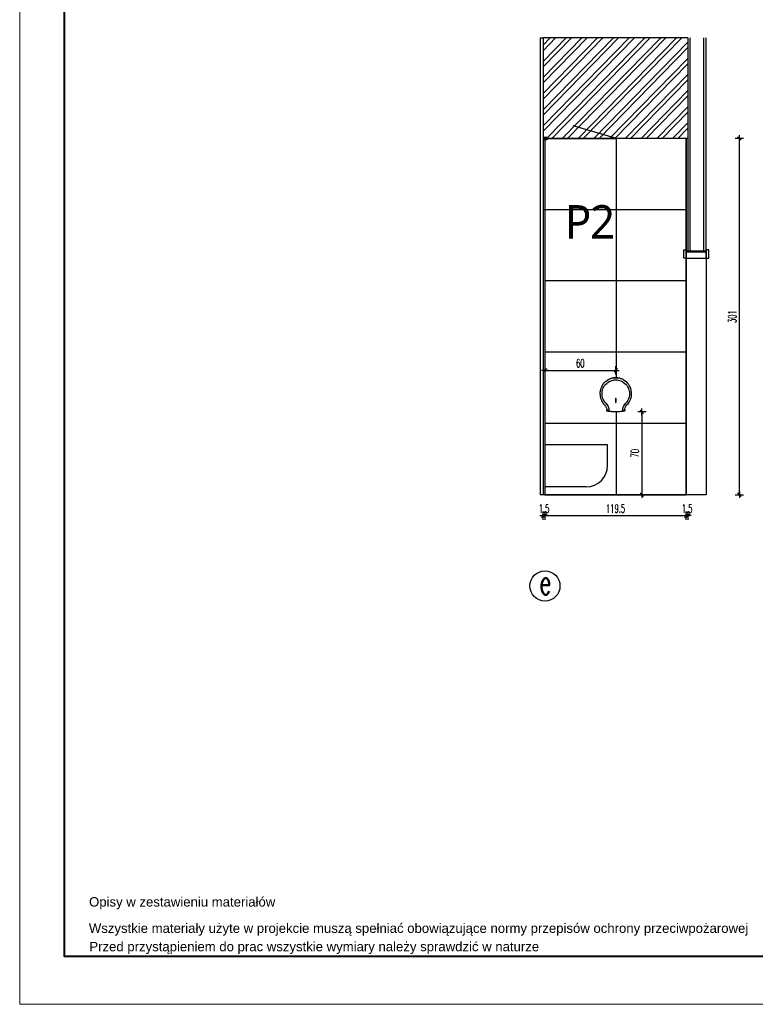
# Model space of a CAD drawing. Header units: centimetres. Extents: x -15121 to 30567, y -60641 to 0.
# Tile 49 of 256: x 3690 to 4312, y -27541 to -26709. Entities that reach past the tile are written whole.
import ezdxf

# ---------------------------------------------------------------- set-up
doc = ezdxf.new("R2010")
doc.units = ezdxf.units.CM
doc.header["$LTSCALE"] = 60
doc.layers.add('A Obramowanie', color=7, linetype='Continuous', lineweight=15, plot=False)
doc.layers.add('A Ramka', color=5, linetype='Continuous', lineweight=40)
doc.layers.add('AIKA tabelka ogólna 25', color=7, linetype='Continuous', lineweight=20)
for name, color, linetype in [('AIKA oznaczenia okładzin', 5, 'Continuous'), ('AIKA oznaczenia widoków', 30, 'Continuous'), ('AIKA powierzchnie', 6, 'Continuous'), ('AIKA sanitariaty', 7, 'Continuous'), ('AIKA sufity podwieszane', 8, 'Continuous'), ('AIKA TYNK', 5, 'Continuous'), ('AIKA widoki wymiarowanie', 7, 'Continuous'), ('AIKA widokowe', 7, 'Continuous'), ('widokowe', 7, 'Continuous')]:
    doc.layers.add(name, color=color, linetype=linetype)
doc.styles.add('Annotative', font='arial.ttf')
doc.styles.add('RomanS', font='romans.shx')
doc.styles.add('SŁAWKA', font='simplex.shx', dxfattribs={"height": 12.5})
doc.styles.add('wymiar', font='txt.shx', dxfattribs={"width": 0.6})
doc.dimstyles.new('Dwudziestka', dxfattribs={"dimtxt": 7, "dimasz": 0.7, "dimexe": 5, "dimexo": 0, "dimgap": 2.5, "dimtad": 1, "dimtoh": 1, "dimdec": 3, "dimrnd": 0.5, "dimdsep": 46, "dimtxsty": 'wymiar', "dimblk": 'znacznik', "dimcen": 0, "dimdle": 5, "dimse1": 1, "dimse2": 1, "dimclrd": 256, "dimclre": 256, "dimclrt": 256, "dimadec": 0, "dimazin": 0, "dimtfac": 0.4, "dimtdec": 3, "dimtix": 1, "dimtofl": 0, "dimtmove": 2, "dimatfit": 3, "dimldrblk": 'znacznik', "dimfxl": 1, "dimtolj": 1, "dimarcsym": 0})

# ---------------------------------------------------------------- blocks, each defined once
blk = doc.blocks.new('sl dozownik papieru widok')
at = {"layer": 'AIKA sanitariaty', "extrusion": (0, 1, 0)}
for p, q in [((3.5, 12.01), (3.5, 11.98)), ((3.5, 12.01), (3.56, 12.01)), ((3.63, 12.05), (3.58, 12.14)), ((15.42, 12.14), (15.37, 12.05)), ((15.44, 12.01), (15.5, 12.01)), ((15.5, 11.98), (15.5, 12.01)), ((9.2, -7.1), (9.2, -4.4)), ((9.8, -4.4), (9.8, -7.1)), ((1.8, -14), (1.8, -14.1)), ((1.8, -14.1), (1.8, -14.2)), ((2, -14.23), (3.67, -14.23)), ((2, -14.23), (2, -14.77)), ((3.67, -15.02), (3.67, -14.23)), ((15.33, -14.23), (15.33, -15.02)), ((15.33, -14.23), (17, -14.23)), ((17, -14.77), (17, -14.23)), ((17.2, -14.1), (17.2, -14)), ((17.2, -14.2), (17.2, -14.1))]:
    blk.add_line(p, q, dxfattribs=at)
at = {"layer": 'AIKA sanitariaty'}
for centre, radius, start, end in [((9.5, 0), 13.4, 117.23383, 143.20323), ((9.17, 0), 11.4, 117.03569, 143.57479), ((3.65, 12.01), 0.15, 117.664, 180), ((9.5, 0.85), 12.75, 62.336, 117.664), ((9.5, 0.85), 12.6, 69.60706, 110.39294), ((9.83, 0), 11.4, 36.42521, 62.96431), ((15.35, 12.01), 0.15, 0, 62.336), ((9.5, 0), 13.4, 36.79677, 62.76617), ((9.5, 0), 13.4, 216.79677, 225.05176), ((9.17, 0), 11.4, 216.42521, 225.05176), ((-5.03, -14.23), 8.7, 0, 45.05176), ((24.03, -14.23), 8.7, 134.94824, 180), ((9.83, 0), 11.4, 314.94824, 323.57479), ((9.5, 0), 13.4, 314.94824, 323.20323), ((-4.7, -14.23), 6.7, 0, 45.05176), ((2.2, -14), 0.4, 123.92488, 180), ((2.2, -14.2), 0.4, 180, 240), ((9.5, 29.6), 45, 262.5597, 262.97963), ((9.5, 29.6), 45, 277.02037, 277.4403), ((23.7, -14.23), 6.7, 134.94824, 180), ((16.8, -14.2), 0.4, 300, 0), ((16.8, -14), 0.4, 0, 56.07512)]:
    blk.add_arc(centre, radius, start, end, dxfattribs=at)
for points, knots in [([(3.37, 11.91), (3.71, 12.09), (4.05, 12.25), (5.18, 12.71), (5.98, 12.95), (7.43, 13.26), (8.08, 13.34), (8.99, 13.39), (9.24, 13.4), (9.5, 13.4)], [665.068332, 665.068332, 665.068332, 665.068332, 674.873359, 674.873359, 696.15174, 696.15174, 712.840829, 712.840829, 719.36757, 719.36757, 719.36757, 719.36757]), ([(3.99, 10.15), (3.99, 10.15), (3.99, 10.15), (4, 10.14), (4, 10.13), (4, 10.11)], [25.154736, 25.154736, 25.154736, 25.154736, 25.2068571, 25.2068571, 25.5412471, 25.5412471, 25.5412471, 25.5412471]), ([(4, 10.11), (4.32, 10.27), (4.64, 10.42), (5.65, 10.81), (6.36, 11.02), (7.66, 11.28), (8.24, 11.35), (9.05, 11.39), (9.27, 11.4), (9.5, 11.4)], [664.576978, 664.576978, 664.576978, 664.576978, 674.873359, 674.873359, 696.15174, 696.15174, 712.840829, 712.840829, 719.36757, 719.36757, 719.36757, 719.36757]), ([(9.5, 13.4), (9.94, 13.4), (10.37, 13.38), (11.24, 13.29), (11.67, 13.23), (12.52, 13.06), (12.95, 12.96), (13.78, 12.71), (14.19, 12.56), (14.95, 12.25), (15.29, 12.09), (15.63, 11.91)], [719.36757, 719.36757, 719.36757, 719.36757, 730.491124, 730.491124, 741.614678, 741.614678, 752.738229, 752.738229, 763.861781, 763.861781, 773.666807, 773.666807, 773.666807, 773.666807]), ([(9.5, 11.4), (9.89, 11.4), (10.28, 11.38), (11.05, 11.31), (11.43, 11.26), (12.19, 11.11), (12.57, 11.02), (13.31, 10.81), (13.67, 10.69), (14.36, 10.42), (14.68, 10.27), (15, 10.11)], [719.36757, 719.36757, 719.36757, 719.36757, 730.491124, 730.491124, 741.614678, 741.614678, 752.738229, 752.738229, 763.861781, 763.861781, 774.158161, 774.158161, 774.158161, 774.158161]), ([(15, 10.11), (15, 10.13), (15, 10.14), (15.01, 10.15), (15.01, 10.15), (15.01, 10.15)], [0, 0, 0, 0, 0.3582778, 0.3582778, 0.4217256, 0.4217256, 0.4217256, 0.4217256]), ([(-1.23, -8.03), (-1.54, -7.61), (-1.83, -7.18), (-2.51, -6), (-2.87, -5.22), (-3.3, -4), (-3.42, -3.57), (-3.63, -2.71), (-3.71, -2.28), (-3.86, -1.23), (-3.9, -0.62), (-3.9, 0), (-3.9, 0.87), (-3.82, 1.74), (-3.48, 3.44), (-3.23, 4.27), (-2.62, 5.77), (-2.28, 6.44), (-1.68, 7.4), (-1.46, 7.72), (-1.23, 8.03)], [645.898161, 645.898161, 645.898161, 645.898161, 659.198751, 659.198751, 681.041528, 681.041528, 692.345125, 692.345125, 703.648717, 703.648717, 719.365815, 719.365815, 719.365815, 741.542046, 741.542046, 763.718271, 763.718271, 782.93566, 782.93566, 792.832229, 792.832229, 792.832229, 792.832229]), ([(-0.03, -6.85), (-0.31, -6.49), (-0.57, -6.12), (-1.19, -5.1), (-1.5, -4.44), (-1.88, -3.4), (-1.99, -3.04), (-2.18, -2.31), (-2.25, -1.94), (-2.38, -1.05), (-2.42, -0.52), (-2.42, 0), (-2.42, 0.74), (-2.34, 1.48), (-2.05, 2.93), (-1.82, 3.64), (-1.28, 4.91), (-0.97, 5.48), (-0.44, 6.3), (-0.24, 6.58), (-0.03, 6.85)], [645.629, 645.629, 645.629, 645.629, 659.198751, 659.198751, 681.041528, 681.041528, 692.345125, 692.345125, 703.648717, 703.648717, 719.365815, 719.365815, 719.365815, 741.542046, 741.542046, 763.718271, 763.718271, 782.93566, 782.93566, 793.101387, 793.101387, 793.101387, 793.101387]), ([(-0.03, 6.85), (-0.03, 6.85), (-0.02, 6.85), (-0.02, 6.84), (-0.01, 6.83), (-0.01, 6.82), (0, 6.81), (0, 6.79), (0, 6.78), (0, 6.77)], [125.169211, 125.169211, 125.169211, 125.169211, 125.262842, 125.262842, 125.558179, 125.558179, 125.889339, 125.889339, 126.290447, 126.290447, 126.290447, 126.290447]), ([(19, 6.77), (19, 6.78), (19, 6.8), (19.01, 6.83), (19.01, 6.83), (19.02, 6.84), (19.02, 6.85), (19.03, 6.85)], [0, 0, 0, 0, 0.4713843, 0.4713843, 0.7522977, 0.7522977, 0.8768388, 0.8768388, 0.8768388, 0.8768388]), ([(19.03, 6.85), (19.31, 6.49), (19.57, 6.12), (20.19, 5.1), (20.5, 4.44), (20.88, 3.4), (20.99, 3.04), (21.18, 2.31), (21.25, 1.94), (21.38, 1.05), (21.42, 0.52), (21.42, 0), (21.42, -0.74), (21.34, -1.48), (21.05, -2.93), (20.82, -3.64), (20.28, -4.91), (19.97, -5.48), (19.44, -6.3), (19.24, -6.58), (19.03, -6.85)], [645.629, 645.629, 645.629, 645.629, 659.198751, 659.198751, 681.041661, 681.041661, 692.345192, 692.345192, 703.648717, 703.648717, 719.365815, 719.365815, 719.365815, 741.542046, 741.542046, 763.718271, 763.718271, 782.936343, 782.936343, 793.101387, 793.101387, 793.101387, 793.101387]), ([(20.23, 8.03), (20.54, 7.61), (20.83, 7.18), (21.51, 6), (21.87, 5.22), (22.3, 4), (22.42, 3.57), (22.63, 2.71), (22.71, 2.28), (22.86, 1.23), (22.9, 0.62), (22.9, 0), (22.9, -0.87), (22.82, -1.74), (22.48, -3.44), (22.23, -4.27), (21.62, -5.77), (21.28, -6.44), (20.68, -7.4), (20.46, -7.72), (20.23, -8.03)], [645.89816, 645.89816, 645.89816, 645.89816, 659.198751, 659.198751, 681.041661, 681.041661, 692.345192, 692.345192, 703.648717, 703.648717, 719.365815, 719.365815, 719.365815, 741.542046, 741.542046, 763.718271, 763.718271, 782.936343, 782.936343, 792.832229, 792.832229, 792.832229, 792.832229]), ([(0, -6.77), (0, -6.78), (0, -6.8), (-0.01, -6.83), (-0.01, -6.83), (-0.02, -6.84), (-0.02, -6.85), (-0.03, -6.85)], [0, 0, 0, 0, 0.4713843, 0.4713843, 0.7522977, 0.7522977, 0.8768388, 0.8768388, 0.8768388, 0.8768388]), ([(9.2, -4.4), (9.2, -4.38), (9.2, -4.36), (9.21, -4.32), (9.22, -4.3), (9.23, -4.27), (9.24, -4.25), (9.26, -4.22), (9.27, -4.2), (9.3, -4.17), (9.32, -4.16), (9.35, -4.14), (9.37, -4.13), (9.4, -4.12), (9.42, -4.11), (9.46, -4.1), (9.48, -4.1), (9.5, -4.1)], [9.040508, 9.040508, 9.040508, 9.040508, 9.60554, 9.60554, 10.170572, 10.170572, 10.735604, 10.735604, 11.300635, 11.300635, 11.865667, 11.865667, 12.430699, 12.430699, 12.995731, 12.995731, 13.560763, 13.560763, 13.560763, 13.560763]), ([(9.5, -7.4), (9.48, -7.4), (9.46, -7.4), (9.42, -7.39), (9.4, -7.38), (9.37, -7.37), (9.35, -7.36), (9.32, -7.34), (9.3, -7.33), (9.27, -7.3), (9.26, -7.28), (9.24, -7.25), (9.23, -7.23), (9.22, -7.2), (9.21, -7.18), (9.2, -7.14), (9.2, -7.12), (9.2, -7.1)], [4.520254, 4.520254, 4.520254, 4.520254, 5.085286, 5.085286, 5.650318, 5.650318, 6.215349, 6.215349, 6.780381, 6.780381, 7.345413, 7.345413, 7.910445, 7.910445, 8.475477, 8.475477, 9.040508, 9.040508, 9.040508, 9.040508]), ([(9.5, -4.1), (9.52, -4.1), (9.54, -4.1), (9.58, -4.11), (9.6, -4.12), (9.63, -4.13), (9.65, -4.14), (9.68, -4.16), (9.7, -4.17), (9.73, -4.2), (9.74, -4.22), (9.76, -4.25), (9.77, -4.27), (9.78, -4.3), (9.79, -4.32), (9.8, -4.36), (9.8, -4.38), (9.8, -4.4)], [-4.520254, -4.520254, -4.520254, -4.520254, -3.955222, -3.955222, -3.390191, -3.390191, -2.825159, -2.825159, -2.260127, -2.260127, -1.695095, -1.695095, -1.130064, -1.130064, -0.565032, -0.565032, 0, 0, 0, 0]), ([(9.8, -7.1), (9.8, -7.12), (9.8, -7.14), (9.79, -7.18), (9.78, -7.2), (9.77, -7.23), (9.76, -7.25), (9.74, -7.28), (9.73, -7.3), (9.7, -7.33), (9.68, -7.34), (9.65, -7.36), (9.63, -7.37), (9.6, -7.38), (9.58, -7.39), (9.54, -7.4), (9.52, -7.4), (9.5, -7.4)], [0, 0, 0, 0, 0.565032, 0.565032, 1.130064, 1.130064, 1.695095, 1.695095, 2.260127, 2.260127, 2.825159, 2.825159, 3.390191, 3.390191, 3.955222, 3.955222, 4.520254, 4.520254, 4.520254, 4.520254]), ([(19.03, -6.85), (19.03, -6.85), (19.02, -6.85), (19.02, -6.84), (19.01, -6.83), (19.01, -6.82), (19, -6.81), (19, -6.79), (19, -6.78), (19, -6.77)], [125.169211, 125.169211, 125.169211, 125.169211, 125.262842, 125.262842, 125.558179, 125.558179, 125.889339, 125.889339, 126.290447, 126.290447, 126.290447, 126.290447]), ([(2, -14.77), (2, -14.77), (2.01, -14.77), (2.06, -14.78), (2.1, -14.79), (2.2, -14.8), (2.27, -14.81), (2.41, -14.84), (2.49, -14.85), (2.67, -14.88), (2.77, -14.89), (2.99, -14.93), (3.11, -14.94), (3.36, -14.98), (3.49, -15), (3.63, -15.02), (3.65, -15.02), (3.67, -15.02)], [60.506898, 60.506898, 60.506898, 60.506898, 64.273678, 64.273678, 68.040459, 68.040459, 71.80724, 71.80724, 75.574021, 75.574021, 79.379576, 79.379576, 83.185131, 83.185131, 86.990686, 86.990686, 87.56164, 87.56164, 87.56164, 87.56164]), ([(4, -15.06), (4.24, -15.09), (4.48, -15.12), (5.23, -15.2), (5.75, -15.25), (6.81, -15.32), (7.34, -15.35), (8.42, -15.39), (8.96, -15.4), (9.5, -15.4)], [7.774572, 7.774572, 7.774572, 7.774572, 14.878773, 14.878773, 29.757545, 29.757545, 44.636318, 44.636318, 59.515091, 59.515091, 59.515091, 59.515091]), ([(9.5, -15.4), (10.04, -15.4), (10.58, -15.39), (11.66, -15.35), (12.19, -15.32), (13.25, -15.25), (13.77, -15.2), (14.52, -15.12), (14.76, -15.09), (15, -15.06)], [59.515091, 59.515091, 59.515091, 59.515091, 74.393864, 74.393864, 89.272636, 89.272636, 104.151409, 104.151409, 111.25561, 111.25561, 111.25561, 111.25561]), ([(15.33, -15.02), (15.35, -15.02), (15.37, -15.02), (15.51, -15), (15.64, -14.98), (15.89, -14.94), (16.01, -14.93), (16.23, -14.89), (16.33, -14.88), (16.51, -14.85), (16.59, -14.84), (16.73, -14.81), (16.8, -14.8), (16.9, -14.79), (16.94, -14.78), (16.99, -14.77), (17, -14.77), (17, -14.77)], [33.452155, 33.452155, 33.452155, 33.452155, 34.023109, 34.023109, 37.828664, 37.828664, 41.634219, 41.634219, 45.439774, 45.439774, 49.206555, 49.206555, 52.973336, 52.973336, 56.740117, 56.740117, 60.506898, 60.506898, 60.506898, 60.506898])]:
    blk.add_open_spline(points, degree=3, knots=knots, dxfattribs=at)
blk = doc.blocks.new('SL wc bok')
at = {"layer": 'AIKA sanitariaty'}
for p, q in [((53, 0), (0, 0)), ((0, 0), (0, -35.37)), ((53, -17.37), (53, 0))]:
    blk.add_line(p, q, dxfattribs=at)
blk.add_arc((35, -17.37), 18, 270, 0, dxfattribs=at)
at = {"layer": 'widokowe', "color": 7}
blk.add_line((35, -35.37), (0, -35.37), dxfattribs=at)
blk = doc.blocks.new('znacznik')
at = {"color": 0}
for points in [[(-4, 0), (4, 0)], [(0, -5), (0, 5)]]:
    blk.add_lwpolyline(points, dxfattribs=at)
at = {"color": 1}
blk.add_lwpolyline([(-2.1, -2.1), (2.1, 2.1)], dxfattribs=at)
blk = doc.blocks.new('*D6712')
at = {"layer": 'AIKA widoki wymiarowanie', "lineweight": -2, "transparency": 16777216}
for p, q in [((4131.64, -27128.1), (4130.94, -27128.1)), ((4134.54, -27128.1), (4135.24, -27128.1))]:
    blk.add_line(p, q, dxfattribs=at)
at = {"layer": 'Defpoints', "color": 0, "transparency": 16777216}
for p in [(4132.34, -27110.38), (4133.84, -27110.38), (4133.84, -27128.1)]:
    blk.add_point(p, dxfattribs=at)
at = {"layer": 'AIKA widoki wymiarowanie', "lineweight": -2, "transparency": 16777216, "xscale": 0.7, "yscale": 0.7, "zscale": 0.7}
blk.add_blockref('znacznik', (4132.34, -27128.1), dxfattribs=at)
at = {"layer": 'AIKA widoki wymiarowanie', "lineweight": -2, "transparency": 16777216, "xscale": 0.7, "yscale": 0.7, "zscale": 0.7, "rotation": 180}
blk.add_blockref('znacznik', (4133.84, -27128.1), dxfattribs=at)
at = {"layer": 'AIKA widoki wymiarowanie', "transparency": 16777216, "insert": (4133.09, -27122.1), "char_height": 7, "attachment_point": 5, "style": 'wymiar'}
blk.add_mtext('\\A1;1.5', dxfattribs=at)
blk = doc.blocks.new('*D6713')
at = {"layer": 'AIKA widoki wymiarowanie', "lineweight": -2, "transparency": 16777216}
blk.add_line((4134.54, -27128.1), (4252.64, -27128.1), dxfattribs=at)
at = {"layer": 'Defpoints', "color": 0, "transparency": 16777216}
for p in [(4133.84, -27110.38), (4253.34, -27110.38), (4253.34, -27128.1)]:
    blk.add_point(p, dxfattribs=at)
at = {"layer": 'AIKA widoki wymiarowanie', "lineweight": -2, "transparency": 16777216, "xscale": 0.7, "yscale": 0.7, "zscale": 0.7, "rotation": 180}
blk.add_blockref('znacznik', (4133.84, -27128.1), dxfattribs=at)
at = {"layer": 'AIKA widoki wymiarowanie', "lineweight": -2, "transparency": 16777216, "xscale": 0.7, "yscale": 0.7, "zscale": 0.7}
blk.add_blockref('znacznik', (4253.34, -27128.1), dxfattribs=at)
at = {"layer": 'AIKA widoki wymiarowanie', "transparency": 16777216, "insert": (4193.59, -27122.1), "char_height": 7, "attachment_point": 5, "style": 'wymiar'}
blk.add_mtext('\\A1;119.5', dxfattribs=at)
blk = doc.blocks.new('*D6714')
at = {"layer": 'AIKA widoki wymiarowanie', "lineweight": -2, "transparency": 16777216}
for p, q in [((4252.64, -27128.1), (4251.94, -27128.1)), ((4255.54, -27128.1), (4256.24, -27128.1))]:
    blk.add_line(p, q, dxfattribs=at)
at = {"layer": 'Defpoints', "color": 0, "transparency": 16777216}
for p in [(4254.84, -26899.96), (4253.34, -27110.38), (4254.84, -27128.1)]:
    blk.add_point(p, dxfattribs=at)
at = {"layer": 'AIKA widoki wymiarowanie', "lineweight": -2, "transparency": 16777216, "xscale": 0.7, "yscale": 0.7, "zscale": 0.7}
blk.add_blockref('znacznik', (4253.34, -27128.1), dxfattribs=at)
at = {"layer": 'AIKA widoki wymiarowanie', "lineweight": -2, "transparency": 16777216, "xscale": 0.7, "yscale": 0.7, "zscale": 0.7, "rotation": 180}
blk.add_blockref('znacznik', (4254.84, -27128.1), dxfattribs=at)
at = {"layer": 'AIKA widoki wymiarowanie', "transparency": 16777216, "insert": (4254.09, -27122.1), "char_height": 7, "attachment_point": 5, "style": 'wymiar'}
blk.add_mtext('\\A1;1.5', dxfattribs=at)
blk = doc.blocks.new('*D6715')
at = {"layer": 'AIKA widoki wymiarowanie', "lineweight": -2, "transparency": 16777216}
blk.add_line((4134.54, -27005.29), (4193.07, -27005.29), dxfattribs=at)
at = {"layer": 'Defpoints', "color": 0, "transparency": 16777216}
for p in [(4193.77, -27005.29), (4133.84, -27038.79), (4193.77, -27040.38)]:
    blk.add_point(p, dxfattribs=at)
at = {"layer": 'AIKA widoki wymiarowanie', "lineweight": -2, "transparency": 16777216, "xscale": 0.7, "yscale": 0.7, "zscale": 0.7, "rotation": 180}
blk.add_blockref('znacznik', (4133.84, -27005.29), dxfattribs=at)
at = {"layer": 'AIKA widoki wymiarowanie', "lineweight": -2, "transparency": 16777216, "xscale": 0.7, "yscale": 0.7, "zscale": 0.7}
blk.add_blockref('znacznik', (4193.77, -27005.29), dxfattribs=at)
at = {"layer": 'AIKA widoki wymiarowanie', "transparency": 16777216, "insert": (4163.8, -26999.29), "char_height": 7, "attachment_point": 5, "style": 'wymiar'}
blk.add_mtext('\\A1;60', dxfattribs=at)
blk = doc.blocks.new('*D6716')
at = {"layer": 'AIKA widoki wymiarowanie', "lineweight": -2, "transparency": 16777216}
blk.add_line((4215.87, -27041.07), (4215.87, -27109.68), dxfattribs=at)
at = {"layer": 'Defpoints', "color": 0, "transparency": 16777216}
for p in [(4194.04, -27040.37), (4194.04, -27110.38), (4215.87, -27110.38)]:
    blk.add_point(p, dxfattribs=at)
at = {"layer": 'AIKA widoki wymiarowanie', "lineweight": -2, "transparency": 16777216, "xscale": 0.7, "yscale": 0.7, "zscale": 0.7}
for p, rotation in [((4215.87, -27040.37), 90), ((4215.87, -27110.38), 270)]:
    blk.add_blockref('znacznik', p, dxfattribs=dict(at, rotation=rotation))
at = {"layer": 'AIKA widoki wymiarowanie', "transparency": 16777216, "insert": (4209.87, -27075.37), "char_height": 7, "attachment_point": 5, "rotation": 90, "style": 'wymiar'}
blk.add_mtext('\\A1;70', dxfattribs=at)
blk = doc.blocks.new('*D6717')
at = {"layer": 'AIKA widoki wymiarowanie', "lineweight": -2, "transparency": 16777216}
blk.add_line((4298.27, -27109.68), (4298.27, -26810.08), dxfattribs=at)
at = {"layer": 'Defpoints', "color": 0, "transparency": 16777216}
for p in [(4242.84, -26809.38), (4298.27, -26809.38), (4242.84, -27110.38)]:
    blk.add_point(p, dxfattribs=at)
at = {"layer": 'AIKA widoki wymiarowanie', "lineweight": -2, "transparency": 16777216, "xscale": 0.7, "yscale": 0.7, "zscale": 0.7}
for p, rotation in [((4298.27, -26809.38), 90), ((4298.27, -27110.38), 270)]:
    blk.add_blockref('znacznik', p, dxfattribs=dict(at, rotation=rotation))
at = {"layer": 'AIKA widoki wymiarowanie', "transparency": 16777216, "insert": (4292.27, -26959.88), "char_height": 7, "attachment_point": 5, "rotation": 90, "style": 'wymiar'}
blk.add_mtext('\\A1;301', dxfattribs=at)

msp = doc.modelspace()

# ---------------------------------------------------------------- hatches: boundary and pattern name
at = {"layer": 'AIKA sufity podwieszane', "transparency": 33554610}
h = msp.add_hatch(dxfattribs=at)
h.set_pattern_fill('ANSI32', color=8, angle=0.6)
h.set_pattern_definition([(45.6, (-6699.418, 2e-11), (-6.8053523, 6.6642933), []), (45.6, (-6694.928, 0.047), (-6.8053523, 6.6642933), [])])
h.paths.add_polyline_path([(4254.8432, -26724.3753), (4132.3432, -26724.3753), (4132.3432, -26809.3753), (4132.8767, -26809.3753, -1), (4135.8767, -26809.3753), (4254.8432, -26809.3753)])

# ---------------------------------------------------------------- linework, layer by layer
at = {"layer": 'A Obramowanie', "transparency": 33554610}
msp.add_lwpolyline([(5922.788, -27541.1294), (3689.6487, -27541.1294), (3689.6487, -25975.0194), (5922.788, -25975.0194)], close=True, dxfattribs=at)
at = {"layer": 'A Ramka', "transparency": 33554610}
msp.add_lwpolyline([(5885.193, -26015.5744), (3727.2437, -26015.5744), (3727.2437, -27500.5744), (5885.193, -27500.5744)], close=True, dxfattribs=at)
at = {"layer": 'AIKA oznaczenia widoków'}
msp.add_circle((4133.8366, -27187.5307), 12.7586, dxfattribs=at)
at = {"layer": 'AIKA powierzchnie', "color": 2}
msp.add_lwpolyline([(4253.3432, -26809.3753), (4133.8366, -26809.3753), (4133.8366, -27110.3753), (4253.3432, -27110.3753)], close=True, dxfattribs=at)
at = {"layer": 'AIKA TYNK'}
for p, q in [((4254.8432, -26724.3753), (4132.3432, -26724.3753)), ((4132.3432, -26724.3753), (4132.3432, -27110.3753)), ((4254.8432, -26724.3753), (4254.8432, -26904.3753)), ((4270.3432, -26904.3753), (4270.3432, -26724.3753)), ((4254.8432, -26809.3753), (4132.3432, -26809.3753)), ((4253.3432, -26904.3753), (4270.3432, -26904.3753)), ((4270.3432, -27110.3753), (4129.8432, -27110.3753))]:
    msp.add_line(p, q, dxfattribs=at)
at = {"layer": 'AIKA widokowe', "color": 8}
for p, q in [((4129.8432, -26724.3753), (4129.8432, -27110.3753)), ((4129.8432, -26724.3753), (4132.3432, -26724.3753)), ((4256.3432, -26724.3753), (4256.3432, -26904.3753)), ((4268.3432, -26904.3753), (4268.3432, -26724.3753)), ((4194.0366, -26809.3753), (4194.0366, -27011.5282)), ((4253.3432, -26869.5753), (4132.3432, -26869.5753)), ((4253.3432, -26929.7753), (4133.8366, -26929.7753)), ((4253.3432, -26989.9753), (4133.8366, -26989.9753)), ((4194.0366, -27040.3745), (4194.0366, -27110.3753)), ((4253.3432, -27050.1753), (4133.8366, -27050.1753)), ((4244.3432, -27110.3753), (4242.8432, -27110.3753))]:
    msp.add_line(p, q, dxfattribs=at)
at = {"layer": 'AIKA widokowe', "color": 7}
for p, q in [((4133.8366, -26809.3753), (4133.8366, -27110.3753)), ((4253.3432, -26809.3753), (4253.3432, -27110.3753)), ((4270.3432, -26910.3753), (4270.3432, -27110.3753))]:
    msp.add_line(p, q, dxfattribs=at)
at = {"layer": 'AIKA widokowe', "color": 6}
msp.add_lwpolyline([(4134.3767, -26809.3753), (4194.3767, -26809.3753), (4157.5977, -26798.5851)], dxfattribs=at)
at = {"layer": 'AIKA widokowe'}
for points in [[(4253.3432, -26910.3753), (4251.3432, -26910.3753), (4251.3432, -26903.3753), (4253.3432, -26903.3753)], [(4253.3432, -26910.3753), (4270.3432, -26910.3753), (4270.3432, -26905.3753), (4253.3432, -26905.3753)], [(4270.3432, -26910.3753), (4272.3432, -26910.3753), (4272.3432, -26903.3753), (4270.3432, -26903.3753)]]:
    msp.add_lwpolyline(points, close=True, dxfattribs=at)
at = {"layer": 'AIKA widokowe', "color": 6}
msp.add_circle((4134.3767, -26809.3753), 1.5, dxfattribs=at)

# ---------------------------------------------------------------- block references
at = {"layer": 'AIKA sanitariaty', "color": 8, "xscale": -1}
msp.add_blockref('sl dozownik papieru widok', (4203.2664, -27024.9753), dxfattribs=at)
at = {"layer": 'AIKA sanitariaty', "color": 8}
msp.add_blockref('SL wc bok', (4133.8366, -27068.3753), dxfattribs=at)

# ---------------------------------------------------------------- texts
at = {"layer": 'AIKA oznaczenia okładzin', "insert": (4150.6824, -26865.6246), "char_height": 28.472875, "width": 428.138012, "attachment_point": 1, "rotation": 0.0032966, "style": 'SŁAWKA'}
msp.add_mtext('{\\fTrebuchet MS|b0|i0|c238|p34;\\T0.95;P2}', dxfattribs=at)
at = {"layer": 'AIKA oznaczenia widoków', "insert": (4129.4108, -27173.9962, 256.2), "char_height": 21, "width": 498.713923, "attachment_point": 1, "style": 'RomanS'}
msp.add_mtext('{\\W0.6;e}', dxfattribs=at)
at = {"layer": 'AIKA tabelka ogólna 25', "transparency": 33554610, "style": 'Annotative'}
for s, height, p in [('Opisy w zestawieniu materiałów', 7.954545, (3748.3292, -27458.5074)), ('Wszystkie materiały użyte w projekcie muszą spełniać obowiązujące normy przepisów ochrony przeciwpożarowej ', 7.9545455, (3748.1785, -27480.7677)), ('Przed przystąpieniem do prac wszystkie wymiary należy sprawdzić w naturze', 7.954545, (3748.5768, -27496.3034))]:
    msp.add_text(s, height=height, dxfattribs=at).set_placement(p)

# ---------------------------------------------------------------- dimensions: what is measured, and where the dimension line sits
at = {"layer": 'AIKA widoki wymiarowanie'}
for base, p1, p2, picture, middle in [((4298.2684, -26809.3753), (4242.8432, -27110.3753), (4242.8432, -26809.3753), '*D6717', (4292.2684, -26959.8753)), ((4215.8744, -27110.3753), (4194.0366, -27040.3745), (4194.0366, -27110.3753), '*D6716', (4209.8744, -27075.3749))]:
    dim = msp.add_linear_dim(base=base, p1=p1, p2=p2, angle=90, dimstyle='Dwudziestka', dxfattribs=at)
    dim.commit()
    dim.dimension.update_dxf_attribs({"geometry": picture, "text_midpoint": middle})
for base, p1, p2, picture, middle in [((4254.8432, -27128.1028), (4253.3432, -27110.3753), (4254.8432, -26899.9628), '*D6714', (4254.0932, -27122.1028)), ((4193.7664, -27005.2934), (4133.8366, -27038.7923), (4193.7664, -27040.3753), '*D6715', (4163.8015, -26999.2934)), ((4133.8366, -27128.1028), (4132.3432, -27110.3753), (4133.8366, -27110.3753), '*D6712', (4133.0899, -27122.1028)), ((4253.3432, -27128.1028), (4133.8366, -27110.3753), (4253.3432, -27110.3753), '*D6713', (4193.5899, -27122.1028))]:
    dim = msp.add_linear_dim(base=base, p1=p1, p2=p2, dimstyle='Dwudziestka', dxfattribs=at)
    dim.commit()
    dim.dimension.update_dxf_attribs({"geometry": picture, "text_midpoint": middle})

doc.saveas('drawing.dxf')
